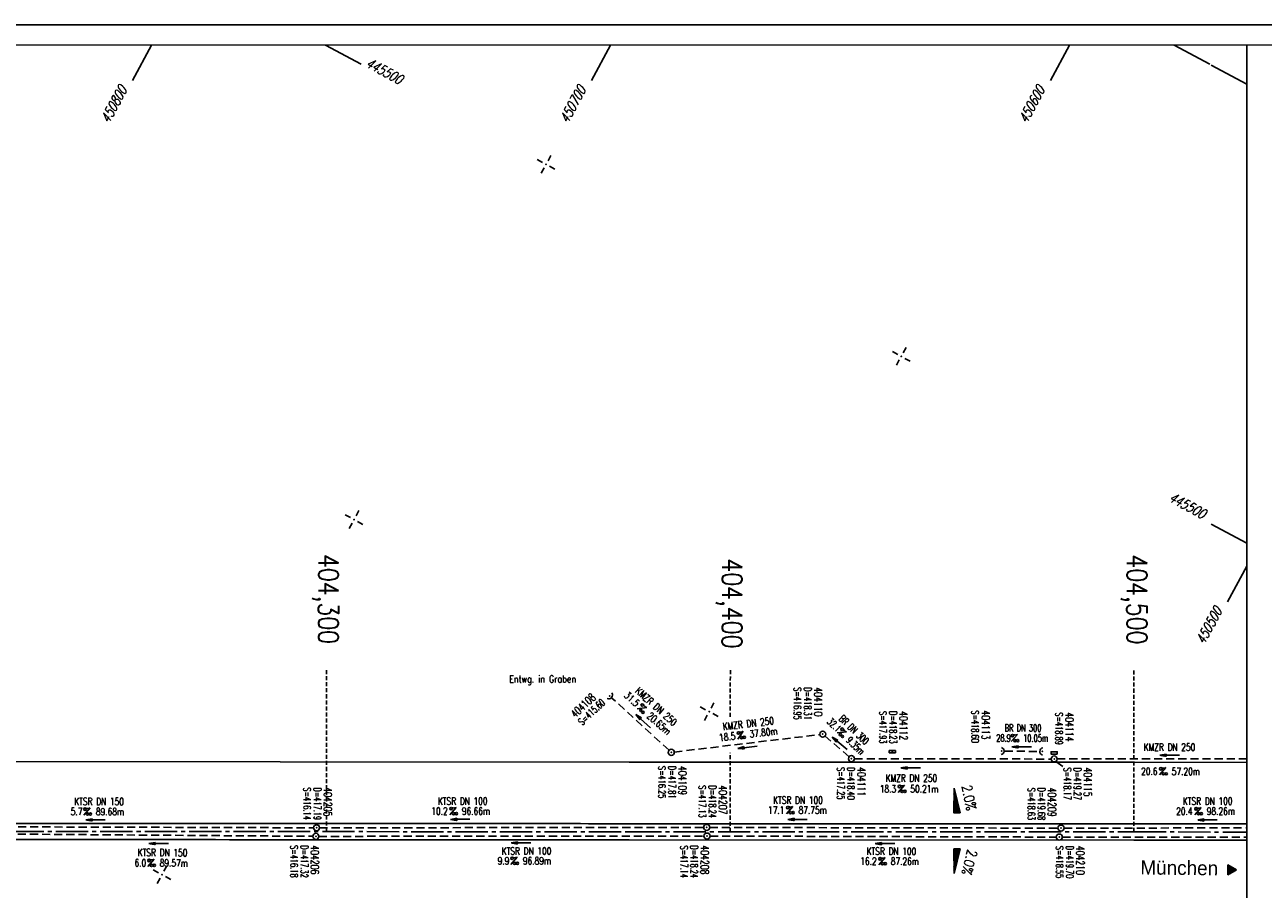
# Model space of a CAD drawing. Extents: x 0 to 1135, y 0 to 420.
# Tile 25 of 50: x 647 to 954, y 206 to 420. Entities that reach past the tile are written whole.
import ezdxf
from ezdxf.enums import TextEntityAlignment as Align

# ---------------------------------------------------------------- set-up
doc = ezdxf.new("R2010")
doc.units = 0
doc.header["$LTSCALE"] = 2
doc.header["$MEASUREMENT"] = 0
for name, pattern in [('ACHSE', [5.5, 4, -0.5, 0.5, -0.5]), ('AUSGEZOGEN', [0]), ('GESTRICH-X2', [1.5, 1, -0.5]), ('GESTRICHELT', [0.75, 0.5, -0.25])]:
    doc.linetypes.add(name, pattern=pattern)
doc.layers.get('0').update_dxf_attribs({"linetype": 'AUSGEZOGEN'})
for name, color, linetype in [('ACHSETOP', 250, 'ACHSE'), ('FBR', 8, 'CONTINUOUS'), ('GEF', 7, 'AUSGEZOGEN'), ('HEKTOM', 250, 'GESTRICHELT'), ('KANAL', 7, 'GESTRICH-X2'), ('NETZ', 250, 'CONTINUOUS'), ('PFEIL', 7, 'CONTINUOUS'), ('RAHMEN', 250, 'AUSGEZOGEN'), ('RICHTG', 250, 'CONTINUOUS'), ('SCHACHTNR', 6, 'CONTINUOUS'), ('SCHRIFT', 7, 'CONTINUOUS'), ('SCHSYMBOL', 7, 'CONTINUOUS'), ('TEXTO', 4, 'CONTINUOUS'), ('TEXTU', 4, 'CONTINUOUS')]:
    doc.layers.add(name, color=color, linetype=linetype)
doc.styles.add('ROMANS', font='romans.shx', dxfattribs={"width": 0.8})
doc.styles.add('UNIR-O', font='unir_o.shx')

# ---------------------------------------------------------------- blocks, each defined once
blk = doc.blocks.new('IKR')
at = {"color": 0}
for p, q in [((-2.5, 0), (-1, 0)), ((0, 1), (0, 2.5)), ((1, 0), (2.5, 0)), ((0, -2.5), (0, -1))]:
    blk.add_line(p, q, dxfattribs=at)
blk.add_circle((0, 0), 0.05, dxfattribs=at)
blk.add_point((0, 0), dxfattribs=at)
blk = doc.blocks.new('40')
at = {"color": 0}
blk.add_arc((0.02, 0.31), 0.91, 192.5363, 347.4637, dxfattribs=at)
blk.add_point((0, 0), dxfattribs=at)
blk = doc.blocks.new('PROM')
blk.add_line((1.57, 1.82), (0.02, 0.02))
for centre, radius in [((0.32, 1.51), 0.317), ((0.94, 0.29), 0.283), ((1.64, 0.29), 0.283)]:
    blk.add_circle(centre, radius)
blk.add_arc((0.99, 2.68), 1.03, 239.1414, 303.3549)
blk = doc.blocks.new('PFEIL2')
at = {"color": 0}
for p, q in [((0.88, 0), (-2.4, -0.01)), ((0.88, -0.27), (0.88, 0.28)), ((0.88, 0.28), (2.43, 0.01)), ((0.91, 0.27), (0.88, 0.26)), ((0.97, 0.26), (0.88, 0.25)), ((1.02, 0.25), (0.88, 0.23)), ((1.07, 0.24), (0.88, 0.21)), ((1.13, 0.23), (0.88, 0.19)), ((1.18, 0.22), (0.88, 0.17)), ((1.24, 0.21), (0.88, 0.15)), ((1.29, 0.21), (0.88, 0.14)), ((1.34, 0.2), (0.88, 0.12)), ((1.4, 0.19), (0.88, 0.1)), ((1.45, 0.18), (0.88, 0.08)), ((1.51, 0.17), (0.88, 0.06)), ((1.56, 0.16), (0.88, 0.04)), ((1.61, 0.15), (0.88, 0.02)), ((1.67, 0.14), (0.88, 0.01)), ((1.72, 0.13), (0.88, -0.01)), ((1.78, 0.12), (0.88, -0.03)), ((1.83, 0.11), (0.88, -0.05)), ((1.88, 0.1), (0.88, -0.07)), ((1.94, 0.09), (0.88, -0.09)), ((2.05, 0.08), (0.88, -0.12)), ((1.99, 0.08), (0.88, -0.11)), ((2.1, 0.07), (0.88, -0.14)), ((2.15, 0.06), (0.88, -0.16)), ((2.21, 0.05), (0.88, -0.18)), ((2.26, 0.04), (0.88, -0.2)), ((2.32, 0.03), (0.88, -0.22)), ((2.37, 0.02), (0.88, -0.23)), ((2.42, 0.01), (0.88, -0.25)), ((2.43, 0.01), (0.88, -0.27))]:
    blk.add_line(p, q, dxfattribs=at)
blk = doc.blocks.new('GST')
at = {"color": 0}
blk.add_circle((0, 0), 0.75, dxfattribs=at)
blk.add_point((0, 0), dxfattribs=at)
blk = doc.blocks.new('10')
blk.add_blockref('GST', (0, 0))
blk = doc.blocks.new('30')
at = {"color": 0}
for p, q in [((-0.75, -0.29), (-0.75, 0.29)), ((-0.75, 0.29), (0.75, 0.29)), ((0.75, 0.29), (0.75, -0.29)), ((0.75, -0.29), (-0.75, -0.29))]:
    blk.add_line(p, q, dxfattribs=at)
blk.add_point((0, 0), dxfattribs=at)
blk = doc.blocks.new('13')
blk.add_lwpolyline([(0.76, 1.22), (-0.75, 1.22), (-0.75, 1.8), (0.76, 1.8)], close=True)
at = {"rotation": 180}
blk.add_blockref('GST', (0, 0), dxfattribs=at)
blk = doc.blocks.new('*X14')
at = {"color": 0}
for p, q in [((725.83, 193.84), (727.44, 195.45)), ((725.83, 193.85), (727.43, 195.45)), ((725.83, 193.86), (727.42, 195.45)), ((725.83, 193.87), (727.41, 195.45)), ((725.83, 193.88), (727.4, 195.45)), ((725.83, 193.89), (727.39, 195.45)), ((725.83, 193.9), (727.38, 195.45)), ((725.83, 193.91), (727.37, 195.45)), ((725.83, 193.91), (727.37, 195.45)), ((725.83, 193.92), (727.36, 195.45)), ((725.83, 193.93), (727.35, 195.45)), ((725.83, 193.94), (727.34, 195.45)), ((725.83, 193.95), (727.33, 195.45)), ((725.83, 193.96), (727.32, 195.45)), ((725.83, 193.97), (727.31, 195.45)), ((725.83, 193.98), (727.3, 195.45)), ((725.83, 193.99), (727.29, 195.45)), ((725.83, 193.99), (727.29, 195.45)), ((725.83, 194), (727.28, 195.45)), ((725.83, 194.01), (727.27, 195.45)), ((725.83, 194.02), (727.26, 195.45)), ((725.83, 194.03), (727.25, 195.45)), ((725.83, 194.04), (727.24, 195.45)), ((725.83, 194.05), (727.23, 195.45)), ((725.83, 194.06), (727.22, 195.45)), ((725.83, 194.06), (727.21, 195.45)), ((725.83, 194.07), (727.21, 195.45)), ((725.83, 194.08), (727.2, 195.45)), ((725.83, 194.09), (727.19, 195.45)), ((725.83, 194.1), (727.18, 195.45)), ((725.83, 194.11), (727.17, 195.45)), ((725.83, 194.12), (727.16, 195.45)), ((725.83, 194.13), (727.15, 195.45)), ((725.83, 194.14), (727.14, 195.45)), ((725.83, 194.14), (727.14, 195.45)), ((725.83, 194.15), (727.13, 195.45)), ((725.83, 194.16), (727.12, 195.45)), ((725.83, 194.17), (727.11, 195.45)), ((725.83, 194.18), (727.1, 195.45)), ((725.83, 194.19), (727.09, 195.45)), ((725.83, 194.2), (727.08, 195.45)), ((725.83, 194.21), (727.07, 195.45)), ((725.83, 194.21), (727.06, 195.45)), ((725.83, 194.22), (727.06, 195.45)), ((725.83, 194.23), (727.05, 195.45)), ((725.83, 194.24), (727.04, 195.45)), ((725.83, 194.25), (727.03, 195.45)), ((725.83, 194.26), (727.02, 195.45)), ((725.83, 194.27), (727.01, 195.45)), ((725.83, 194.28), (727, 195.45)), ((725.83, 194.29), (726.99, 195.45)), ((725.83, 194.29), (726.99, 195.45)), ((725.83, 194.3), (726.98, 195.45)), ((725.83, 194.31), (726.97, 195.45)), ((725.83, 194.32), (726.96, 195.45)), ((725.83, 194.33), (726.95, 195.45)), ((725.83, 194.34), (726.94, 195.45)), ((725.83, 194.35), (726.93, 195.45)), ((725.83, 194.36), (726.92, 195.45)), ((725.83, 194.37), (726.91, 195.45)), ((725.83, 194.37), (726.91, 195.45)), ((725.83, 194.38), (726.9, 195.45)), ((725.83, 194.39), (726.89, 195.45)), ((725.83, 194.4), (726.88, 195.45)), ((725.83, 194.41), (726.87, 195.45)), ((725.83, 194.42), (726.86, 195.45)), ((725.83, 194.43), (726.85, 195.45)), ((725.83, 194.44), (726.84, 195.45)), ((725.83, 194.44), (726.83, 195.45)), ((725.83, 194.45), (726.83, 195.45)), ((725.83, 194.46), (726.82, 195.45)), ((725.83, 194.47), (726.81, 195.45)), ((725.83, 194.48), (726.8, 195.45)), ((725.83, 194.49), (726.79, 195.45)), ((725.83, 194.5), (726.78, 195.45)), ((725.83, 194.51), (726.77, 195.45)), ((725.83, 194.52), (726.76, 195.45)), ((725.83, 194.52), (726.76, 195.45)), ((725.83, 194.53), (726.75, 195.45)), ((725.83, 194.54), (726.74, 195.45)), ((725.83, 194.55), (726.73, 195.45)), ((725.83, 194.56), (726.72, 195.45)), ((725.83, 194.57), (726.71, 195.45)), ((725.83, 194.58), (726.7, 195.45)), ((725.83, 194.59), (726.69, 195.45)), ((725.83, 194.59), (726.68, 195.45)), ((725.83, 194.6), (726.68, 195.45)), ((725.83, 194.61), (726.67, 195.45)), ((725.83, 194.62), (726.66, 195.45)), ((725.83, 194.63), (726.65, 195.45)), ((725.83, 194.64), (726.64, 195.45)), ((725.83, 194.65), (726.63, 195.45)), ((725.83, 194.66), (726.62, 195.45)), ((725.83, 194.67), (726.61, 195.45)), ((725.83, 194.67), (726.61, 195.45)), ((725.83, 194.68), (726.6, 195.45)), ((725.83, 194.69), (726.59, 195.45)), ((725.83, 194.7), (726.58, 195.45)), ((725.83, 194.71), (726.57, 195.45)), ((725.83, 194.72), (726.56, 195.45)), ((725.83, 194.73), (726.55, 195.45)), ((725.83, 194.74), (726.54, 195.45)), ((725.83, 194.75), (726.53, 195.45)), ((725.83, 194.75), (726.53, 195.45)), ((725.83, 194.76), (726.52, 195.45)), ((725.83, 194.77), (726.51, 195.45)), ((725.83, 194.78), (726.5, 195.45)), ((725.83, 194.79), (726.49, 195.45)), ((725.83, 194.8), (726.48, 195.45)), ((725.83, 194.81), (726.47, 195.45)), ((725.83, 194.82), (726.46, 195.45)), ((725.83, 194.82), (726.45, 195.45)), ((725.83, 194.83), (726.45, 195.45)), ((725.83, 194.84), (726.44, 195.45)), ((725.83, 194.85), (726.43, 195.45)), ((725.83, 194.86), (726.42, 195.45)), ((725.83, 194.87), (726.41, 195.45)), ((725.83, 194.88), (726.4, 195.45)), ((725.83, 194.89), (726.39, 195.45)), ((725.83, 194.9), (726.38, 195.45)), ((725.83, 194.9), (726.38, 195.45)), ((725.83, 194.91), (726.37, 195.45)), ((725.83, 194.92), (726.36, 195.45)), ((725.83, 194.93), (726.35, 195.45)), ((725.83, 194.94), (726.34, 195.45)), ((725.83, 194.95), (726.33, 195.45)), ((725.83, 194.96), (726.32, 195.45)), ((725.83, 194.97), (726.31, 195.45)), ((725.83, 194.98), (726.3, 195.45)), ((725.83, 194.98), (726.3, 195.45)), ((725.83, 194.99), (726.29, 195.45)), ((725.83, 195), (726.28, 195.45)), ((725.83, 195.01), (726.27, 195.45)), ((725.83, 195.02), (726.26, 195.45)), ((725.83, 195.03), (726.25, 195.45)), ((725.83, 195.04), (726.24, 195.45)), ((725.83, 195.05), (726.23, 195.45)), ((725.83, 195.05), (726.22, 195.45)), ((725.83, 195.06), (726.22, 195.45)), ((725.83, 195.07), (726.21, 195.45)), ((725.83, 195.08), (726.2, 195.45)), ((725.83, 195.09), (726.19, 195.45)), ((725.83, 195.1), (726.18, 195.45)), ((725.83, 195.11), (726.17, 195.45)), ((725.83, 195.12), (726.16, 195.45)), ((725.83, 195.13), (726.15, 195.45)), ((725.83, 195.13), (726.15, 195.45)), ((725.83, 195.14), (726.14, 195.45)), ((725.83, 195.15), (726.13, 195.45)), ((725.83, 195.16), (726.12, 195.45)), ((725.83, 195.17), (726.11, 195.45)), ((725.83, 195.18), (726.1, 195.45)), ((725.83, 195.19), (726.09, 195.45)), ((725.83, 195.2), (726.08, 195.45)), ((725.83, 195.2), (726.07, 195.45)), ((725.83, 195.21), (726.07, 195.45)), ((725.83, 195.22), (726.06, 195.45)), ((725.83, 195.23), (726.05, 195.45)), ((725.83, 195.24), (726.04, 195.45)), ((725.83, 195.25), (726.03, 195.45)), ((725.83, 195.26), (726.02, 195.45)), ((725.83, 195.27), (726.01, 195.45)), ((725.83, 195.28), (726, 195.45)), ((725.83, 195.28), (726, 195.45)), ((725.83, 195.29), (725.99, 195.45)), ((725.83, 195.3), (725.98, 195.45)), ((725.83, 195.31), (725.97, 195.45)), ((725.83, 195.32), (725.96, 195.45)), ((725.83, 195.33), (725.95, 195.45)), ((725.83, 195.34), (725.94, 195.45)), ((725.83, 195.35), (725.93, 195.45)), ((725.83, 195.36), (725.92, 195.45)), ((725.83, 195.36), (725.92, 195.45)), ((725.83, 195.37), (725.91, 195.45)), ((725.83, 195.38), (725.9, 195.45)), ((725.83, 195.39), (725.89, 195.45)), ((725.83, 195.4), (725.88, 195.45)), ((725.83, 195.41), (725.87, 195.45)), ((725.83, 195.42), (725.86, 195.45)), ((725.83, 195.43), (725.85, 195.45)), ((725.83, 195.43), (725.84, 195.45)), ((725.83, 195.44), (725.84, 195.45)), ((725.83, 193.83), (727.43, 195.43)), ((725.83, 193.82), (727.43, 195.42)), ((725.83, 193.81), (727.43, 195.41)), ((725.83, 193.8), (727.42, 195.4)), ((725.83, 193.79), (727.42, 195.38)), ((725.83, 193.78), (727.42, 195.37)), ((725.83, 193.77), (727.41, 195.36)), ((725.83, 193.76), (727.41, 195.35)), ((725.83, 193.76), (727.41, 195.34)), ((725.83, 193.75), (727.4, 195.32)), ((725.83, 193.74), (727.4, 195.31)), ((725.83, 193.73), (727.4, 195.3)), ((725.83, 193.72), (727.4, 195.29)), ((725.83, 193.71), (727.39, 195.28)), ((725.83, 193.7), (727.39, 195.26)), ((725.83, 193.69), (727.39, 195.25)), ((725.83, 193.68), (727.38, 195.24)), ((725.83, 193.68), (727.38, 195.23)), ((725.83, 193.67), (727.38, 195.22)), ((725.83, 193.66), (727.37, 195.2)), ((725.83, 193.65), (727.37, 195.19)), ((725.83, 193.64), (727.37, 195.18)), ((725.83, 193.63), (727.36, 195.17)), ((725.83, 193.62), (727.36, 195.16)), ((725.83, 193.61), (727.36, 195.14)), ((725.83, 193.61), (727.35, 195.13)), ((725.83, 193.6), (727.35, 195.12)), ((725.83, 193.59), (727.35, 195.11)), ((725.83, 193.58), (727.34, 195.1)), ((725.83, 193.57), (727.34, 195.08)), ((725.83, 193.56), (727.34, 195.07)), ((725.83, 193.55), (727.34, 195.06)), ((725.83, 193.54), (727.33, 195.05)), ((725.83, 193.53), (727.33, 195.04)), ((725.83, 193.53), (727.33, 195.02)), ((725.83, 193.52), (727.32, 195.01)), ((725.83, 193.51), (727.32, 195)), ((725.83, 193.5), (727.32, 194.99)), ((725.83, 193.49), (727.31, 194.98)), ((725.83, 193.48), (727.31, 194.96)), ((725.83, 193.47), (727.31, 194.95)), ((725.83, 193.46), (727.3, 194.94)), ((725.83, 193.45), (727.3, 194.93)), ((725.83, 193.45), (727.3, 194.92)), ((725.83, 193.44), (727.29, 194.91)), ((725.83, 193.43), (727.29, 194.89)), ((725.83, 193.42), (727.29, 194.88)), ((725.83, 193.41), (727.29, 194.87)), ((725.83, 193.4), (727.28, 194.86)), ((725.83, 193.39), (727.28, 194.85)), ((725.83, 193.38), (727.28, 194.83)), ((725.83, 193.38), (727.27, 194.82)), ((725.83, 193.37), (727.27, 194.81)), ((725.83, 193.36), (727.27, 194.8)), ((725.83, 193.35), (727.26, 194.79)), ((725.83, 193.34), (727.26, 194.77)), ((725.83, 193.33), (727.26, 194.76)), ((725.83, 193.32), (727.25, 194.75)), ((725.83, 193.31), (727.25, 194.74)), ((725.83, 193.3), (727.25, 194.73)), ((725.83, 193.3), (727.24, 194.71)), ((725.83, 193.29), (727.24, 194.7)), ((725.83, 193.28), (727.24, 194.69)), ((725.83, 193.27), (727.23, 194.68)), ((725.83, 193.26), (727.23, 194.67)), ((725.83, 193.25), (727.23, 194.65)), ((725.83, 193.24), (727.23, 194.64)), ((725.83, 193.23), (727.22, 194.63)), ((725.83, 193.22), (727.22, 194.62)), ((725.83, 193.22), (727.22, 194.61)), ((725.83, 193.21), (727.21, 194.59)), ((725.83, 193.2), (727.21, 194.58)), ((725.83, 193.19), (727.21, 194.57)), ((725.83, 193.18), (727.2, 194.56)), ((725.83, 193.17), (727.2, 194.55)), ((725.83, 193.16), (727.2, 194.53)), ((725.83, 193.15), (727.19, 194.52)), ((725.83, 193.15), (727.19, 194.51)), ((725.83, 193.14), (727.19, 194.5)), ((725.83, 193.13), (727.18, 194.49)), ((725.83, 193.12), (727.18, 194.47)), ((725.83, 193.11), (727.18, 194.46)), ((725.83, 193.1), (727.17, 194.45)), ((725.83, 193.09), (727.17, 194.44)), ((725.83, 193.08), (727.17, 194.43)), ((725.83, 193.07), (727.17, 194.41)), ((725.83, 193.07), (727.16, 194.4)), ((725.83, 193.06), (727.16, 194.39)), ((725.83, 193.05), (727.16, 194.38)), ((725.83, 193.04), (727.15, 194.37)), ((725.83, 193.03), (727.15, 194.35)), ((725.83, 193.02), (727.15, 194.34)), ((725.83, 193.01), (727.14, 194.33)), ((725.83, 193), (727.14, 194.32)), ((725.83, 193), (727.14, 194.31)), ((725.83, 192.99), (727.13, 194.29)), ((725.83, 192.98), (727.13, 194.28)), ((725.83, 192.97), (727.13, 194.27)), ((725.83, 192.96), (727.12, 194.26)), ((725.83, 192.95), (727.12, 194.25)), ((725.83, 192.94), (727.12, 194.23)), ((725.83, 192.93), (727.11, 194.22)), ((725.83, 192.92), (727.11, 194.21)), ((725.83, 192.92), (727.11, 194.2)), ((725.83, 192.91), (727.11, 194.19)), ((725.83, 192.9), (727.1, 194.17)), ((725.83, 192.89), (727.1, 194.16)), ((725.83, 192.88), (727.1, 194.15)), ((725.83, 192.87), (727.09, 194.14)), ((725.83, 192.86), (727.09, 194.13)), ((725.83, 192.85), (727.09, 194.11)), ((725.83, 192.84), (727.08, 194.1)), ((725.83, 192.84), (727.08, 194.09)), ((725.83, 192.83), (727.08, 194.08)), ((725.83, 192.82), (727.07, 194.07)), ((725.83, 192.81), (727.07, 194.05)), ((725.83, 192.8), (727.07, 194.04)), ((725.83, 192.79), (727.06, 194.03)), ((725.83, 192.78), (727.06, 194.02)), ((725.83, 192.77), (727.06, 194.01)), ((725.83, 192.77), (727.05, 193.99)), ((725.83, 192.76), (727.05, 193.98)), ((725.83, 192.75), (727.05, 193.97)), ((725.83, 192.74), (727.05, 193.96)), ((725.83, 192.73), (727.04, 193.95)), ((725.83, 192.72), (727.04, 193.93)), ((725.83, 192.71), (727.04, 193.92)), ((725.83, 192.7), (727.03, 193.91)), ((725.83, 192.69), (727.03, 193.9)), ((725.83, 192.69), (727.03, 193.89)), ((725.83, 192.68), (727.02, 193.87)), ((725.83, 192.67), (727.02, 193.86)), ((725.83, 192.66), (727.02, 193.85)), ((725.83, 192.65), (727.01, 193.84)), ((725.83, 192.64), (727.01, 193.83)), ((725.83, 192.63), (727.01, 193.81)), ((725.83, 192.62), (727, 193.8)), ((725.83, 192.62), (727, 193.79)), ((725.83, 192.61), (727, 193.78)), ((725.83, 192.6), (726.99, 193.77)), ((725.83, 192.59), (726.99, 193.75)), ((725.83, 192.58), (726.99, 193.74)), ((725.83, 192.57), (726.99, 193.73)), ((725.83, 192.56), (726.98, 193.72)), ((725.83, 192.55), (726.98, 193.71)), ((725.83, 192.54), (726.98, 193.69)), ((725.83, 192.54), (726.97, 193.68)), ((725.83, 192.53), (726.97, 193.67)), ((725.83, 192.52), (726.97, 193.66)), ((725.83, 192.51), (726.96, 193.65)), ((725.83, 192.5), (726.96, 193.63)), ((725.83, 192.49), (726.96, 193.62)), ((725.83, 192.48), (726.95, 193.61)), ((725.83, 192.47), (726.95, 193.6)), ((725.83, 192.46), (726.95, 193.59)), ((725.83, 192.46), (726.94, 193.57)), ((725.83, 192.45), (726.94, 193.56)), ((725.83, 192.44), (726.94, 193.55)), ((725.83, 192.43), (726.94, 193.54)), ((725.83, 192.42), (726.93, 193.53)), ((725.83, 192.41), (726.93, 193.51)), ((725.83, 192.4), (726.93, 193.5)), ((725.83, 192.39), (726.92, 193.49)), ((725.83, 192.39), (726.92, 193.48)), ((725.83, 192.38), (726.92, 193.47)), ((725.83, 192.37), (726.91, 193.45)), ((725.83, 192.36), (726.91, 193.44)), ((725.83, 192.35), (726.91, 193.43)), ((725.83, 192.34), (726.9, 193.42)), ((725.83, 192.33), (726.9, 193.41)), ((725.83, 192.32), (726.9, 193.39)), ((725.83, 192.31), (726.89, 193.38)), ((725.83, 192.31), (726.89, 193.37)), ((725.83, 192.3), (726.89, 193.36)), ((725.83, 192.29), (726.88, 193.35)), ((725.83, 192.28), (726.88, 193.33)), ((725.83, 192.27), (726.88, 193.32)), ((725.83, 192.26), (726.88, 193.31)), ((725.83, 192.25), (726.87, 193.3)), ((725.83, 192.24), (726.87, 193.29)), ((725.83, 192.24), (726.87, 193.27)), ((725.83, 192.23), (726.86, 193.26)), ((725.83, 192.22), (726.86, 193.25)), ((725.83, 192.21), (726.86, 193.24)), ((725.83, 192.2), (726.85, 193.23)), ((725.83, 192.19), (726.85, 193.21)), ((725.83, 192.18), (726.85, 193.2)), ((725.83, 192.17), (726.84, 193.19)), ((725.83, 192.16), (726.84, 193.18)), ((725.83, 192.16), (726.84, 193.17)), ((725.83, 192.15), (726.83, 193.15)), ((725.83, 192.14), (726.83, 193.14)), ((725.83, 192.13), (726.83, 193.13)), ((725.83, 192.12), (726.82, 193.12)), ((725.83, 192.11), (726.82, 193.11)), ((725.83, 192.1), (726.82, 193.09)), ((725.83, 192.09), (726.82, 193.08)), ((725.83, 192.08), (726.81, 193.07)), ((725.83, 192.08), (726.81, 193.06)), ((725.83, 192.07), (726.81, 193.05)), ((725.83, 192.06), (726.8, 193.03)), ((725.83, 192.05), (726.8, 193.02)), ((725.83, 192.04), (726.8, 193.01)), ((725.83, 192.03), (726.79, 193)), ((725.83, 192.02), (726.79, 192.99)), ((725.83, 192.01), (726.79, 192.97)), ((725.83, 192.01), (726.78, 192.96)), ((725.83, 192), (726.78, 192.95)), ((725.83, 191.99), (726.78, 192.94)), ((725.83, 191.98), (726.77, 192.93)), ((725.83, 191.97), (726.77, 192.91)), ((725.83, 191.96), (726.77, 192.9)), ((725.83, 191.95), (726.76, 192.89)), ((725.83, 191.94), (726.76, 192.88)), ((725.83, 191.93), (726.76, 192.87)), ((725.83, 191.93), (726.76, 192.85)), ((725.83, 191.92), (726.75, 192.84)), ((725.83, 191.91), (726.75, 192.83)), ((725.83, 191.9), (726.75, 192.82)), ((725.83, 191.89), (726.74, 192.81)), ((725.83, 191.88), (726.74, 192.79)), ((725.83, 191.87), (726.74, 192.78)), ((725.83, 191.86), (726.73, 192.77)), ((725.83, 191.85), (726.73, 192.76)), ((725.83, 191.85), (726.73, 192.75)), ((725.83, 191.84), (726.72, 192.73)), ((725.83, 191.83), (726.72, 192.72)), ((725.83, 191.82), (726.72, 192.71)), ((725.83, 191.81), (726.71, 192.7)), ((725.83, 191.8), (726.71, 192.69)), ((725.83, 191.79), (726.71, 192.67)), ((725.83, 191.78), (726.7, 192.66)), ((725.83, 191.78), (726.7, 192.65)), ((725.83, 191.77), (726.7, 192.64)), ((725.83, 191.76), (726.7, 192.63)), ((725.83, 191.75), (726.69, 192.61)), ((725.83, 191.74), (726.69, 192.6)), ((725.83, 191.73), (726.69, 192.59)), ((725.83, 191.72), (726.68, 192.58)), ((725.83, 191.71), (726.68, 192.57)), ((725.83, 191.7), (726.68, 192.55)), ((725.83, 191.7), (726.67, 192.54)), ((725.83, 191.69), (726.67, 192.53)), ((725.83, 191.68), (726.67, 192.52)), ((725.83, 191.67), (726.66, 192.51)), ((725.83, 191.66), (726.66, 192.49)), ((725.83, 191.65), (726.66, 192.48)), ((725.83, 191.64), (726.65, 192.47)), ((725.83, 191.63), (726.65, 192.46)), ((725.83, 191.63), (726.65, 192.45)), ((725.83, 191.62), (726.64, 192.43)), ((725.83, 191.61), (726.64, 192.42)), ((725.83, 191.6), (726.64, 192.41)), ((725.83, 191.59), (726.64, 192.4)), ((725.83, 191.58), (726.63, 192.39)), ((725.83, 191.57), (726.63, 192.37)), ((725.83, 191.56), (726.63, 192.36)), ((725.83, 191.55), (726.62, 192.35)), ((725.83, 191.55), (726.62, 192.34)), ((725.83, 191.54), (726.62, 192.33)), ((725.83, 191.53), (726.61, 192.31)), ((725.83, 191.52), (726.61, 192.3)), ((725.83, 191.51), (726.61, 192.29)), ((725.83, 191.5), (726.6, 192.28)), ((725.83, 191.49), (726.6, 192.27)), ((725.83, 191.48), (726.6, 192.25)), ((725.83, 191.47), (726.59, 192.24)), ((725.83, 191.47), (726.59, 192.23)), ((725.83, 191.46), (726.59, 192.22)), ((725.83, 191.45), (726.59, 192.21)), ((725.83, 191.44), (726.58, 192.19)), ((725.83, 191.43), (726.58, 192.18)), ((725.83, 191.42), (726.58, 192.17)), ((725.83, 191.41), (726.57, 192.16)), ((725.83, 191.4), (726.57, 192.15)), ((725.83, 191.4), (726.57, 192.13)), ((725.83, 191.39), (726.56, 192.12)), ((725.83, 191.38), (726.56, 192.11)), ((725.83, 191.37), (726.56, 192.1)), ((725.83, 191.36), (726.55, 192.09)), ((725.83, 191.35), (726.55, 192.07)), ((725.83, 191.34), (726.55, 192.06)), ((725.83, 191.33), (726.54, 192.05)), ((725.83, 191.32), (726.54, 192.04)), ((725.83, 191.32), (726.54, 192.03)), ((725.83, 191.31), (726.53, 192.01)), ((725.83, 191.3), (726.53, 192)), ((725.83, 191.29), (726.53, 191.99)), ((725.83, 191.28), (726.53, 191.98)), ((725.83, 191.27), (726.52, 191.97)), ((725.83, 191.26), (726.52, 191.95)), ((725.83, 191.25), (726.52, 191.94)), ((725.83, 191.25), (726.51, 191.93)), ((725.83, 191.24), (726.51, 191.92)), ((725.83, 191.23), (726.51, 191.91)), ((725.83, 191.22), (726.5, 191.89)), ((725.83, 191.21), (726.5, 191.88)), ((725.83, 191.2), (726.5, 191.87)), ((725.83, 191.19), (726.49, 191.86)), ((725.83, 191.18), (726.49, 191.85)), ((725.83, 191.17), (726.49, 191.84)), ((725.83, 191.17), (726.48, 191.82)), ((725.83, 191.16), (726.48, 191.81)), ((725.83, 191.15), (726.48, 191.8)), ((725.83, 191.14), (726.47, 191.79)), ((725.83, 191.13), (726.47, 191.78)), ((725.83, 191.12), (726.47, 191.76)), ((725.83, 191.11), (726.47, 191.75)), ((725.83, 191.1), (726.46, 191.74)), ((725.83, 191.09), (726.46, 191.73)), ((725.83, 191.09), (726.46, 191.72)), ((725.83, 191.08), (726.45, 191.7)), ((725.83, 191.07), (726.45, 191.69)), ((725.83, 191.06), (726.45, 191.68)), ((725.83, 191.05), (726.44, 191.67)), ((725.83, 191.04), (726.44, 191.66)), ((725.83, 191.03), (726.44, 191.64)), ((725.83, 191.02), (726.43, 191.63)), ((725.83, 191.02), (726.43, 191.62)), ((725.83, 191.01), (726.43, 191.61)), ((725.83, 191), (726.42, 191.6)), ((725.83, 190.99), (726.42, 191.58)), ((725.83, 190.98), (726.42, 191.57)), ((725.83, 190.97), (726.41, 191.56)), ((725.83, 190.96), (726.41, 191.55)), ((725.83, 190.95), (726.41, 191.54)), ((725.83, 190.94), (726.41, 191.52)), ((725.83, 190.94), (726.4, 191.51)), ((725.83, 190.93), (726.4, 191.5)), ((725.83, 190.92), (726.4, 191.49)), ((725.83, 190.91), (726.39, 191.48)), ((725.83, 190.9), (726.39, 191.46)), ((725.83, 190.89), (726.39, 191.45)), ((725.83, 190.88), (726.38, 191.44)), ((725.83, 190.87), (726.38, 191.43)), ((725.83, 190.87), (726.38, 191.42)), ((725.83, 190.86), (726.37, 191.4)), ((725.83, 190.85), (726.37, 191.39)), ((725.83, 190.84), (726.37, 191.38)), ((725.83, 190.83), (726.36, 191.37)), ((725.83, 190.82), (726.36, 191.36)), ((725.83, 190.81), (726.36, 191.34)), ((725.83, 190.8), (726.35, 191.33)), ((725.83, 190.79), (726.35, 191.32)), ((725.83, 190.79), (726.35, 191.31)), ((725.83, 190.78), (726.35, 191.3)), ((725.83, 190.77), (726.34, 191.28)), ((725.83, 190.76), (726.34, 191.27)), ((725.83, 190.75), (726.34, 191.26)), ((725.83, 190.74), (726.33, 191.25)), ((725.83, 190.73), (726.33, 191.24)), ((725.83, 190.72), (726.33, 191.22)), ((725.83, 190.71), (726.32, 191.21)), ((725.83, 190.71), (726.32, 191.2)), ((725.83, 190.7), (726.32, 191.19)), ((725.83, 190.69), (726.31, 191.18)), ((725.83, 190.68), (726.31, 191.16)), ((725.83, 190.67), (726.31, 191.15)), ((725.83, 190.66), (726.3, 191.14)), ((725.83, 190.65), (726.3, 191.13)), ((725.83, 190.64), (726.3, 191.12)), ((725.83, 190.64), (726.29, 191.1)), ((725.83, 190.63), (726.29, 191.09)), ((725.83, 190.62), (726.29, 191.08)), ((725.83, 190.61), (726.29, 191.07)), ((725.83, 190.6), (726.28, 191.06)), ((725.83, 190.59), (726.28, 191.04)), ((725.83, 190.58), (726.28, 191.03)), ((725.83, 190.57), (726.27, 191.02)), ((725.83, 190.56), (726.27, 191.01)), ((725.83, 190.56), (726.27, 191)), ((725.83, 190.55), (726.26, 190.98)), ((725.83, 190.54), (726.26, 190.97)), ((725.83, 190.53), (726.26, 190.96)), ((725.83, 190.52), (726.25, 190.95)), ((725.83, 190.51), (726.25, 190.94)), ((725.83, 190.5), (726.25, 190.92)), ((725.83, 190.49), (726.24, 190.91)), ((725.83, 190.48), (726.24, 190.9)), ((725.83, 190.48), (726.24, 190.89)), ((725.83, 190.47), (726.24, 190.88)), ((725.83, 190.46), (726.23, 190.86)), ((725.83, 190.45), (726.23, 190.85)), ((725.83, 190.44), (726.23, 190.84)), ((725.83, 190.43), (726.22, 190.83)), ((725.83, 190.42), (726.22, 190.82)), ((725.83, 190.41), (726.22, 190.8)), ((725.83, 190.41), (726.21, 190.79)), ((725.83, 190.4), (726.21, 190.78)), ((725.83, 190.39), (726.21, 190.77)), ((725.83, 190.38), (726.2, 190.76)), ((725.83, 190.37), (726.2, 190.74)), ((725.83, 190.36), (726.2, 190.73)), ((725.83, 190.35), (726.19, 190.72)), ((725.83, 190.34), (726.19, 190.71)), ((725.83, 190.33), (726.19, 190.7)), ((725.83, 190.33), (726.18, 190.68)), ((725.83, 190.32), (726.18, 190.67)), ((725.83, 190.31), (726.18, 190.66)), ((725.83, 190.3), (726.18, 190.65)), ((725.83, 190.29), (726.17, 190.64)), ((725.83, 190.28), (726.17, 190.62)), ((725.83, 190.27), (726.17, 190.61)), ((725.83, 190.26), (726.16, 190.6)), ((725.83, 190.26), (726.16, 190.59)), ((725.83, 190.25), (726.16, 190.58)), ((725.83, 190.24), (726.15, 190.56)), ((725.83, 190.23), (726.15, 190.55)), ((725.83, 190.22), (726.15, 190.54)), ((725.83, 190.21), (726.14, 190.53)), ((725.83, 190.2), (726.14, 190.52)), ((725.83, 190.19), (726.14, 190.5)), ((725.83, 190.18), (726.13, 190.49)), ((725.83, 190.18), (726.13, 190.48)), ((725.83, 190.17), (726.13, 190.47)), ((725.83, 190.16), (726.12, 190.46)), ((725.83, 190.15), (726.12, 190.44)), ((725.83, 190.14), (726.12, 190.43)), ((725.83, 190.13), (726.12, 190.42)), ((725.83, 190.12), (726.11, 190.41)), ((725.83, 190.11), (726.11, 190.4)), ((725.83, 190.1), (726.11, 190.38)), ((725.83, 190.1), (726.1, 190.37)), ((725.83, 190.09), (726.1, 190.36)), ((725.83, 190.08), (726.1, 190.35)), ((725.83, 190.07), (726.09, 190.34)), ((725.83, 190.06), (726.09, 190.32)), ((725.83, 190.05), (726.09, 190.31)), ((725.83, 190.04), (726.08, 190.3)), ((725.83, 190.03), (726.08, 190.29)), ((725.83, 190.03), (726.08, 190.28)), ((725.83, 190.02), (726.07, 190.26)), ((725.83, 190.01), (726.07, 190.25)), ((725.83, 190), (726.07, 190.24)), ((725.83, 189.99), (726.06, 190.23)), ((725.83, 189.98), (726.06, 190.22)), ((725.83, 189.97), (726.06, 190.2)), ((725.83, 189.96), (726.06, 190.19)), ((725.83, 189.95), (726.05, 190.18)), ((725.83, 189.95), (726.05, 190.17)), ((725.83, 189.94), (726.05, 190.16)), ((725.83, 189.93), (726.04, 190.14)), ((725.83, 189.92), (726.04, 190.13)), ((725.83, 189.91), (726.04, 190.12)), ((725.83, 189.9), (726.03, 190.11)), ((725.83, 189.89), (726.03, 190.1)), ((725.83, 189.88), (726.03, 190.08)), ((725.83, 189.88), (726.02, 190.07)), ((725.83, 189.87), (726.02, 190.06)), ((725.83, 189.86), (726.02, 190.05)), ((725.83, 189.85), (726.01, 190.04)), ((725.83, 189.84), (726.01, 190.02)), ((725.83, 189.83), (726.01, 190.01)), ((725.83, 189.82), (726, 190)), ((725.83, 189.81), (726, 189.99)), ((725.83, 189.8), (726, 189.98)), ((725.83, 189.8), (726, 189.96)), ((725.83, 189.79), (725.99, 189.95)), ((725.83, 189.78), (725.99, 189.94)), ((725.83, 189.77), (725.99, 189.93)), ((725.83, 189.76), (725.98, 189.92)), ((725.83, 189.75), (725.98, 189.9)), ((725.83, 189.74), (725.98, 189.89)), ((725.83, 189.73), (725.97, 189.88)), ((725.83, 189.72), (725.97, 189.87)), ((725.83, 189.72), (725.97, 189.86)), ((725.83, 189.71), (725.96, 189.84)), ((725.83, 189.7), (725.96, 189.83)), ((725.83, 189.69), (725.96, 189.82)), ((725.83, 189.68), (725.95, 189.81)), ((725.83, 189.67), (725.95, 189.8)), ((725.83, 189.66), (725.95, 189.78)), ((725.83, 189.65), (725.94, 189.77)), ((725.83, 189.65), (725.94, 189.76)), ((725.83, 189.64), (725.94, 189.75)), ((725.83, 189.63), (725.94, 189.74)), ((725.83, 189.62), (725.93, 189.72)), ((725.83, 189.61), (725.93, 189.71)), ((725.83, 189.6), (725.93, 189.7)), ((725.83, 189.59), (725.92, 189.69)), ((725.83, 189.58), (725.92, 189.68)), ((725.83, 189.57), (725.92, 189.66)), ((725.83, 189.57), (725.91, 189.65)), ((725.83, 189.56), (725.91, 189.64)), ((725.83, 189.55), (725.91, 189.63)), ((725.83, 189.54), (725.9, 189.62)), ((725.83, 189.53), (725.9, 189.6)), ((725.83, 189.52), (725.9, 189.59)), ((725.83, 189.51), (725.89, 189.58)), ((725.83, 189.5), (725.89, 189.57)), ((725.83, 189.49), (725.89, 189.56)), ((725.83, 189.49), (725.89, 189.54)), ((725.83, 189.48), (725.88, 189.53)), ((725.83, 189.47), (725.88, 189.52)), ((725.83, 189.46), (725.88, 189.51)), ((725.83, 189.45), (725.87, 189.5)), ((725.83, 189.44), (725.87, 189.48)), ((725.83, 189.43), (725.87, 189.47)), ((725.83, 189.42), (725.86, 189.46)), ((725.83, 189.42), (725.86, 189.45)), ((725.83, 189.41), (725.86, 189.44)), ((725.83, 189.4), (725.85, 189.42)), ((725.83, 189.39), (725.85, 189.41)), ((725.83, 189.38), (725.85, 189.4)), ((725.83, 189.37), (725.84, 189.39)), ((725.83, 189.36), (725.84, 189.38)), ((725.83, 189.35), (725.84, 189.36)), ((725.83, 189.34), (725.83, 189.35)), ((725.83, 189.34), (725.83, 189.34))]:
    blk.add_line(p, q, dxfattribs=at)
blk = doc.blocks.new('GEF')
at = {"color": 0}
for p, q in [((0.01, 0.02), (0.01, 6.15)), ((1.62, 6.15), (0.01, 0.02)), ((0.01, 6.15), (1.62, 6.15))]:
    blk.add_line(p, q, dxfattribs=at)
blk.add_blockref('*X14', (-725.82, -189.3), dxfattribs=at)

msp = doc.modelspace()

# ---------------------------------------------------------------- linework, layer by layer
at = {"color": 0}
msp.add_line((945.31, 211.87), (945.49, 211.87), dxfattribs=at)
at = {"layer": 'ACHSETOP'}
msp.add_lwpolyline([(25, 220.37), (47.01, 220.37), (97.01, 220.37), (147.01, 220.37), (172.01, 220.37), (197.01, 220.37), (222.01, 220.37), (247.01, 220.37), (250.48, 220.37), (272.01, 220.37), (297, 220.37), (322.01, 220.36), (347.01, 220.35), (350.47, 220.35), (372, 220.34), (397, 220.33), (422.01, 220.32), (447, 220.31), (497, 220.29), (622, 220.23), (797.01, 220.16), (922.01, 220.11), (950, 220.09)], dxfattribs=at)
at = {"layer": 'FBR'}
msp.add_lwpolyline([(624.04, 237.53), (797.01, 237.41), (922.01, 237.36), (950, 237.34)], dxfattribs=at)
for points in [[(622.01, 222.23, 0.000001), (732.53, 222.19, 0.000002), (797.01, 222.16), (922.01, 222.11, 0), (950, 222.09, 0.000002)], [(622, 218.23, 0.000001), (732.53, 218.19, 0.000002), (797, 218.16), (922, 218.11, 0), (950, 218.09, 0.000002)]]:
    msp.add_lwpolyline(points, format="xyb", dxfattribs=at)
at = {"layer": 'HEKTOM'}
for p, q in [((722.01, 220.2), (721.99, 260.19)), ((822.04, 248.65), (822.06, 260.14)), ((921.99, 220.1), (921.99, 260.1)), ((822, 220.15), (822.03, 239.69))]:
    msp.add_line(p, q, dxfattribs=at)
at = {"layer": 'KANAL'}
for p, q in [((806.88, 240.33), (792.74, 253.27)), ((808.18, 239.91), (844.22, 244.22)), ((851.49, 238.73), (845.54, 243.83)), ((890, 240.11), (898.57, 240.06)), ((852.83, 238.26), (901.53, 238.17)), ((903.02, 238.18), (950, 238.24)), ((630.63, 221.42), (718.8, 221.14)), ((720.3, 221.14), (815.45, 221.24)), ((816.97, 221.23), (903.21, 221.06)), ((904.71, 221.07), (950, 221.11)), ((630.58, 219.68), (718.62, 219.03)), ((720.14, 219.02), (815.54, 219.09)), ((817.03, 219.1), (902.79, 218.84)), ((904.29, 218.85), (950, 218.85))]:
    msp.add_line(p, q, dxfattribs=at)
at = {"layer": 'NETZ'}
for p, q in [((678.71, 414.98), (673.96, 406.18)), ((721.8, 414.98), (730.6, 410.22)), ((792.4, 414.98), (787.64, 406.18)), ((906.08, 414.98), (901.33, 406.18)), ((932.03, 414.98), (940.83, 410.22)), ((949.98, 405.27), (941.18, 410.03)), ((949.98, 291.59), (941.18, 296.34)), ((949.98, 285.93), (945.22, 277.13))]:
    msp.add_line(p, q, dxfattribs=at)
at = {"layer": 'RAHMEN'}
for p, q in [((1135, 420), (0, 420)), ((950, 0), (950, 415))]:
    msp.add_line(p, q, dxfattribs=at)
at = {"layer": 'RAHMEN', "const_width": 0.35}
msp.add_lwpolyline([(25, 5), (1130, 5), (1130, 415), (25, 415), (25, 5)], dxfattribs=at)
at = {"layer": 'RICHTG'}
for p, q in [((945.32, 211.97), (945.3, 209.47)), ((945.31, 211.77), (945.66, 211.76)), ((947.47, 210.7), (945.32, 211.97)), ((945.3, 209.47), (947.47, 210.7)), ((945.3, 210.57), (947.21, 210.55)), ((945.3, 210.47), (947.04, 210.45)), ((945.3, 210.37), (946.86, 210.36)), ((945.3, 210.27), (946.69, 210.26)), ((945.3, 210.17), (946.51, 210.16)), ((945.3, 210.07), (946.34, 210.06)), ((945.3, 209.97), (946.17, 209.96)), ((945.3, 209.87), (945.99, 209.86)), ((945.3, 209.77), (945.82, 209.76)), ((945.3, 209.67), (945.64, 209.66)), ((945.3, 209.57), (945.47, 209.57)), ((945.31, 211.67), (945.83, 211.66)), ((945.31, 211.57), (946.01, 211.56)), ((945.31, 211.47), (946.18, 211.46)), ((945.31, 211.37), (946.35, 211.36)), ((945.31, 211.27), (946.52, 211.26)), ((945.31, 211.17), (946.7, 211.16)), ((945.31, 211.07), (946.87, 211.06)), ((945.31, 210.97), (947.04, 210.95)), ((945.31, 210.87), (947.21, 210.85)), ((945.31, 210.77), (947.38, 210.75)), ((945.31, 210.67), (947.38, 210.65))]:
    msp.add_line(p, q, dxfattribs=at)
at = {"layer": 'SCHACHTNR'}
msp.add_line((902.7, 237.52), (904.45, 236.34), dxfattribs=at)

# ---------------------------------------------------------------- block references
at = {"layer": 'GEF', "xscale": -1, "rotation": 179.4075899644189}
msp.add_blockref('GEF', (877.46, 231.01), dxfattribs=at)
at = {"layer": 'GEF', "rotation": 0.5434572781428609}
msp.add_blockref('GEF', (877.45, 209.79), dxfattribs=at)
at = {"layer": 'NETZ', "rotation": 151.5965}
for p in [(776.42, 385.44), (864.39, 337.87), (728.86, 297.48), (816.82, 249.91), (681.29, 209.52)]:
    msp.add_blockref('IKR', p, dxfattribs=at)
at = {"layer": 'PFEIL'}
for p, rotation in [((800.48, 247.54), 137.557635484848), ((849.16, 242.05), 139.4773354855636), ((826.31, 241.09), 186.8295354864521), ((894.24, 241.2), 179.7220354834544), ((930.88, 239.14), 180.0512354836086), ((866.76, 235.97), 179.9250354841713), ((664.83, 223.12), 179.821835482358), ((755.17, 223.24), 180.0558354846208), ((838.71, 223.22), 179.8950354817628), ((940.25, 223.1), 180.0468354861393), ((680.48, 217.26), 179.5849354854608), ((770.2, 217.42), 180.0446354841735), ((860.37, 217.24), 179.8237354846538)]:
    msp.add_blockref('PFEIL2', p, dxfattribs=dict(at, rotation=rotation))
at = {"layer": 'SCHSYMBOL'}
for name, p, rotation in [('40', (792.19, 253.77), 50.01811290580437), ('10', (844.96, 244.33), 359.9754354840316), ('10', (807.43, 239.83), 359.9754354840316), ('30', (862.18, 240.03), 359.9754354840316), ('40', (889.26, 240.12), 87.43071818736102), ('40', (899.31, 240.07), 268.5482297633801), ('13', (902.27, 238.19), 359.9754354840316), ('10', (852.06, 238.26), 359.9754354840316), ('10', (719.56, 221.14), 359.9754354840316), ('10', (816.21, 221.23), 359.9754354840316), ('10', (903.96, 221.07), 359.9754354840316), ('10', (719.39, 219.03), 359.9754354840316), ('10', (816.28, 219.1), 359.9754354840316), ('10', (903.54, 218.84), 359.9754354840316)]:
    msp.add_blockref(name, p, dxfattribs=dict(at, rotation=rotation))
at = {"layer": 'TEXTU'}
for p, rotation in [((798.99, 250.63), 318.0645423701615), ((848.46, 244.68), 315.9243926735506), ((823.92, 243.09), 6.829535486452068), ((891.59, 242.46), 359.7220354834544), ((928.38, 234.22), 0.05123548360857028), ((863.65, 229.87), 359.9250354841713), ((661.89, 224.25), 359.8218354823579), ((752.56, 224.37), 0.0558354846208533), ((835.98, 224.62), 359.8950354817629), ((937.08, 224.34), 0.04683548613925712), ((677.72, 211.55), 359.5849354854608), ((767.67, 212.06), 0.04463548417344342), ((858.8, 211.96), 359.8237354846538)]:
    msp.add_blockref('PROM', p, dxfattribs=dict(at, rotation=rotation))

# ---------------------------------------------------------------- texts
at = {"layer": 'GEF', "style": 'ROMANS', "width": 0.8}
for rotation, p in [(281.6666, (879.33, 231.44)), (255.8114, (880.84, 215.97))]:
    msp.add_text('2.0%%%', height=2.5, rotation=rotation, dxfattribs=at).set_placement(p)
at = {"layer": 'HEKTOM', "style": 'ROMANS', "width": 0.8}
for s, p in [('404,300', (720.02, 288.93)), ('404,500', (920.28, 288.84)), ('404,400', (820, 287.84))]:
    msp.add_text(s, height=5, rotation=269.9754, dxfattribs=at).set_placement(p)
at = {"layer": 'NETZ', "style": 'ROMANS', "oblique": 16.6, "width": 0.75}
for s, rotation, p in [('445500', 331.5965, (731.48, 409.75)), ('450800', 61.5965, (668.13, 395.41)), ('450700', 61.5965, (781.81, 395.41)), ('450600', 61.5965, (895.5, 395.41)), ('445500', 331.5965, (930.41, 302.17)), ('450500', 61.5965, (939.4, 266.36))]:
    msp.add_text(s, height=2.5, rotation=rotation, dxfattribs=at).set_placement(p)
at = {"layer": 'RICHTG', "style": 'UNIR-O'}
msp.add_text('München', height=3.5, rotation=359.3082, dxfattribs=at).set_placement((923.61, 209.59))
at = {"layer": 'SCHACHTNR', "style": 'ROMANS'}
for s, height, rotation, width, p in [('S=416.95', 1.8, 269.9754, 0.6, (837.81, 255.93)), ('D=418.31', 1.8, 269.9754, 0.6, (840.33, 255.92)), ('404110', 2, 269.9754, 0.7, (842.82, 255.92)), ('404108', 2, 43.2781, 0.7, (783.66, 248.23)), ('S=415.60', 1.8, 43.2781, 0.6, (785.38, 246.39)), ('S=417.93', 1.8, 269.9754, 0.6, (858.98, 250.03)), ('D=418.23', 1.8, 269.9754, 0.6, (861.47, 250.03)), ('404112', 2, 269.9754, 0.7, (863.98, 250.02)), ('S=418.60', 1.8, 269.9754, 0.6, (881.82, 250.2)), ('404113', 2, 269.9754, 0.7, (884.33, 250.19)), ('S=418.89', 1.8, 269.9754, 0.6, (902.58, 249.71)), ('404114', 2, 269.9754, 0.7, (905.06, 249.71)), ('S=416.25', 1.8, 269.9754, 0.6, (804.23, 236.44)), ('D=417.81', 1.8, 269.9754, 0.6, (806.72, 236.45)), ('404109', 2, 269.9754, 0.7, (809.24, 236.43)), ('S=417.25', 1.8, 269.9754, 0.6, (848.54, 236.15)), ('D=418.40', 1.8, 269.9754, 0.6, (851.05, 236.14)), ('404111', 2, 269.9754, 0.7, (853.54, 236.14)), ('S=418.17', 1.8, 269.9754, 0.6, (904.65, 236.05)), ('D=419.27', 1.8, 269.9754, 0.6, (907.14, 236.05)), ('404115', 2, 269.9754, 0.7, (909.62, 236.05)), ('S=416.14', 1.8, 269.9754, 0.6, (716.35, 231.13)), ('D=417.19', 1.8, 269.9754, 0.6, (718.87, 231.12)), ('404205', 2, 269.9754, 0.7, (721.37, 231.15)), ('S=417.13', 1.8, 269.9754, 0.6, (814.22, 231.65)), ('D=418.24', 1.8, 269.9754, 0.6, (816.74, 231.64)), ('404207', 2, 269.9754, 0.7, (819.23, 231.64)), ('S=418.63', 1.8, 269.9754, 0.6, (895.73, 231.05)), ('D=419.68', 1.8, 269.9754, 0.6, (898.24, 231.09)), ('404209', 2, 269.9754, 0.7, (900.73, 231.09)), ('S=416.18', 1.8, 269.9754, 0.6, (713.13, 216.82)), ('D=417.32', 1.8, 269.9754, 0.6, (715.65, 216.81)), ('404206', 2, 269.9754, 0.7, (718.13, 216.81)), ('S=417.14', 1.8, 269.9754, 0.6, (809.71, 216.73)), ('D=418.24', 1.8, 269.9754, 0.6, (812.22, 216.77)), ('404208', 2, 269.9754, 0.7, (814.71, 216.77)), ('S=418.55', 1.8, 269.9754, 0.6, (902.74, 216.66)), ('D=419.70', 1.8, 269.9754, 0.6, (905.23, 216.67)), ('404210', 2, 269.9754, 0.7, (907.75, 216.66))]:
    msp.add_text(s, height=height, rotation=rotation, dxfattribs=dict(at, width=width)).set_placement(p)
at = {"layer": 'SCHRIFT', "style": 'ROMANS', "width": 0.8}
msp.add_text('Entwg. in Graben', height=1.8, dxfattribs=at).set_placement((767.26, 257.09))
at = {"layer": 'TEXTO', "style": 'ROMANS'}
for s, rotation, width, p in [('KMZR DN 250', 318.0645, 0.75, (803.1, 250.5)), ('KMZR DN 250', 6.8295, 0.75, (826.61, 246.04)), ('BR DN 300', 315.9244, 0.6, (852.06, 244.76)), ('BR DN 300', 359.722, 0.6, (894.54, 244.96)), ('KMZR DN 250', 0.0512, 0.75, (930.83, 240.22)), ('KMZR DN 250', 359.925, 0.75, (866.9, 232.53)), ('KTSR DN 150', 359.8218, 0.75, (665.69, 226.76)), ('KTSR DN 100', 0.0558, 0.75, (755.77, 226.86)), ('KTSR DN 100', 359.895, 0.75, (838.81, 227.1)), ('KTSR DN 100', 0.0468, 0.75, (940.29, 226.86)), ('KTSR DN 150', 359.5849, 0.75, (681.4, 214.1)), ('KTSR DN 100', 0.0446, 0.75, (771.57, 214.49)), ('KTSR DN 100', 359.8237, 0.75, (861.95, 214.43))]:
    msp.add_text(s, height=1.8, rotation=rotation, dxfattribs=dict(at, width=width)).set_placement(p, align=Align.CENTER)
at = {"layer": 'TEXTU', "style": 'ROMANS'}
for s, rotation, width, p in [('31.5', 318.0645, 0.75, (795.59, 253.68)), ('20.65m', 318.0645, 0.75, (801.22, 248.61)), ('37.80m', 6.8295, 0.75, (826.9, 243.45)), ('32.1', 315.9244, 0.6, (845.83, 247.22)), ('18.5', 6.8295, 0.75, (819.38, 242.54)), ('9.35m', 315.9244, 0.6, (850.61, 242.61)), ('28.9', 359.722, 0.6, (887.92, 242.48)), ('10.05m', 359.722, 0.6, (894.59, 242.46)), ('20.6', 0.0512, 0.75, (923.8, 234.23)), ('57.20m', 0.0512, 0.75, (931.39, 234.21)), ('18.3', 359.925, 0.75, (859.08, 229.89)), ('50.21m', 359.925, 0.75, (866.65, 229.88)), ('5.7', 359.8218, 0.75, (658.67, 224.28)), ('89.68m', 359.8218, 0.75, (664.91, 224.25)), ('10.2', 0.0558, 0.75, (747.99, 224.36)), ('96.66m', 0.0558, 0.75, (755.57, 224.38)), ('17.1', 359.895, 0.75, (831.4, 224.63)), ('87.75m', 359.895, 0.75, (838.97, 224.62)), ('20.4', 0.0468, 0.75, (932.5, 224.33)), ('98.26m', 0.0468, 0.75, (940.08, 224.35)), ('6.0', 359.5849, 0.75, (674.48, 211.58)), ('89.57m', 359.5849, 0.75, (680.71, 211.55)), ('9.9', 0.0446, 0.75, (764.43, 212.06)), ('96.89m', 0.0446, 0.75, (770.68, 212.06)), ('16.2', 359.8237, 0.75, (854.24, 211.97)), ('87.26m', 359.8237, 0.75, (861.8, 211.97))]:
    msp.add_text(s, height=1.8, rotation=rotation, dxfattribs=dict(at, width=width)).set_placement(p)

doc.saveas('drawing.dxf')
